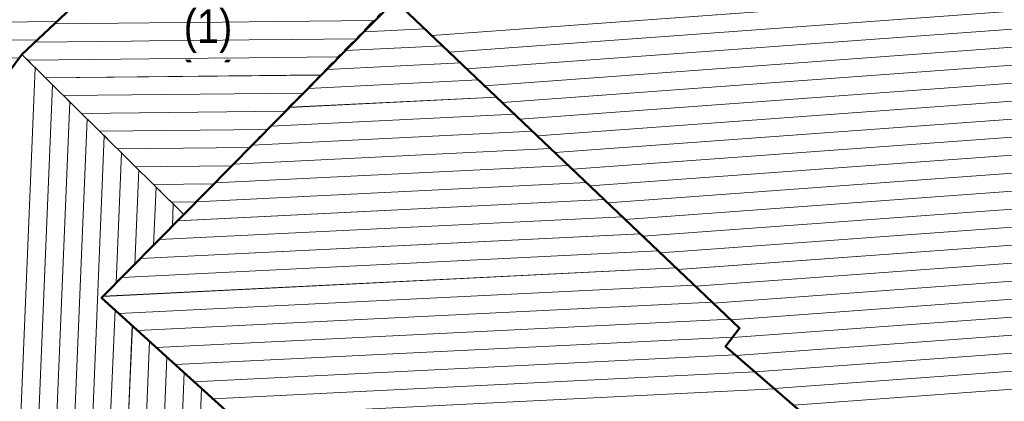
# Model space of a CAD drawing. Header units: millimetres. Extents: x 32365810 to 32368499, y 5620272 to 5622478.
# Tile 26 of 256: x 32366490 to 32366510, y 5620602 to 5620610. Entities that reach past the tile are written whole.
import ezdxf

# ---------------------------------------------------------------- set-up
doc = ezdxf.new("R2010")
doc.units = ezdxf.units.MM
for name, pattern in [('1600.1047', [0]), ('1600.2028', [0]), ('1600.2505', [0]), ('1600.8201', [0.5, 0.25, -0.125, 0, -0.125])]:
    doc.linetypes.add(name, pattern=pattern)
doc.layers.get('0').update_dxf_attribs({"color": 1, "linetype": 'CONTINUOUS'})
for name, color, linetype in [('_K_Ebene 32', 251, 'CONTINUOUS'), ('_K_Gebäude', 251, 'CONTINUOUS'), ('Ebene 32', 7, 'CONTINUOUS')]:
    doc.layers.add(name, color=color, linetype=linetype)
doc.layers.add('_K_Flurstücke_Grenzpunkte', color=251, linetype='CONTINUOUS', lineweight=50)
doc.layers.add('Flurstücke_Grenzpunkte', color=11, linetype='CONTINUOUS', transparency=0.75)
doc.layers.add('Gebäude', color=31, linetype='CONTINUOUS', transparency=0.75)
doc.styles.add('Hausnummern NRW', font='arial.ttf', dxfattribs={"width": 0.85})

# ---------------------------------------------------------------- blocks, each defined once
blk = doc.blocks.new('O948')
at = {"layer": 'Flurstücke_Grenzpunkte', "color": 7, "linetype": '1600.2028', "lineweight": 35}
for p, q in [((32365993.857, 5621970.199), (32365990.072, 5621966.63)), ((32365993.455, 5621963.29), (32365997.868, 5621967.761)), ((32365990.072, 5621966.63), (32365984.752, 5621959.464)), ((32365991.737, 5621961.55), (32365993.455, 5621963.29)), ((32366013.191, 5621942.119), (32365991.737, 5621961.55))]:
    blk.add_line(p, q, dxfattribs=at)
blk = doc.blocks.new('O957')
at = {"layer": 'Flurstücke_Grenzpunkte', "color": 7, "linetype": '1600.2028', "lineweight": 35}
for p, q in [((32365993.455, 5621963.29), (32365997.868, 5621967.761)), ((32366005.072, 5621960.914), (32365997.868, 5621967.761)), ((32365991.737, 5621961.55), (32365993.455, 5621963.29)), ((32366013.191, 5621942.119), (32365991.737, 5621961.55)), ((32366004.778, 5621960.532), (32366005.072, 5621960.914)), ((32366018.627, 5621948.566), (32366004.778, 5621960.532))]:
    blk.add_line(p, q, dxfattribs=at)
blk = doc.blocks.new('O1311')
at = {"layer": 'Flurstücke_Grenzpunkte', "color": 7, "linetype": '1600.2028', "lineweight": 35}
for p, q in [((32366005.072, 5621960.914), (32365997.868, 5621967.761)), ((32366004.778, 5621960.532), (32366005.072, 5621960.914)), ((32366018.627, 5621948.566), (32366004.778, 5621960.532))]:
    blk.add_line(p, q, dxfattribs=at)
blk = doc.blocks.new('O1660')
at = {"layer": 'Flurstücke_Grenzpunkte', "color": 7, "linetype": '1600.2028', "lineweight": 35}
for p, q in [((32365993.857, 5621970.199), (32365990.072, 5621966.63)), ((32365990.072, 5621966.63), (32365984.752, 5621959.464))]:
    blk.add_line(p, q, dxfattribs=at)
blk = doc.blocks.new('O2162')
at = {"layer": 'Gebäude', "color": 7, "linetype": '1600.2505', "lineweight": 18}
for p, q in [((32365990.072, 5621966.63), (32365984.752, 5621959.464)), ((32365993.455, 5621963.29), (32365990.072, 5621966.63)), ((32365991.737, 5621961.55), (32365993.455, 5621963.29)), ((32366013.191, 5621942.119), (32365991.737, 5621961.55))]:
    blk.add_line(p, q, dxfattribs=at)
blk = doc.blocks.new('O2312')
at = {"layer": 'Gebäude', "color": 7, "linetype": '1600.8201', "lineweight": 18}
for p, q in [((32365994.519, 5621970.944), (32365993.857, 5621970.199)), ((32365997.806, 5621967.733), (32365994.519, 5621970.944)), ((32365993.857, 5621970.199), (32365990.072, 5621966.63)), ((32365993.455, 5621963.29), (32365997.806, 5621967.733)), ((32365990.072, 5621966.63), (32365993.455, 5621963.29))]:
    blk.add_line(p, q, dxfattribs=at)
at = {"layer": 'Ebene 32', "color": 7, "lineweight": 18, "insert": (32365993.961, 5621967.119), "char_height": 0.7, "attachment_point": 5, "line_spacing_factor": 0.69, "style": 'Hausnummern NRW', "bg_fill": 2}
blk.add_mtext('(1)', dxfattribs=at)
blk = doc.blocks.new('O2375')
at = {"layer": 'Gebäude', "color": 7, "linetype": '1600.2505', "lineweight": 18}
for p, q in [((32365997.868, 5621967.761), (32366005.072, 5621960.914)), ((32366005.072, 5621960.914), (32366004.778, 5621960.532)), ((32366004.778, 5621960.532), (32366018.627, 5621948.566))]:
    blk.add_line(p, q, dxfattribs=at)
blk = doc.blocks.new('O2466')
at = {"layer": 'Gebäude', "color": 7, "linetype": '1600.2505', "lineweight": 18}
for p, q in [((32365997.868, 5621967.761), (32365993.455, 5621963.29)), ((32365997.868, 5621967.761), (32366005.072, 5621960.914)), ((32365991.737, 5621961.55), (32365993.455, 5621963.29)), ((32366013.191, 5621942.119), (32365991.737, 5621961.55)), ((32366005.072, 5621960.914), (32366004.778, 5621960.532)), ((32366004.778, 5621960.532), (32366018.627, 5621948.566))]:
    blk.add_line(p, q, dxfattribs=at)
blk = doc.blocks.new('O2906')
at = {"layer": 'Gebäude', "color": 7, "linetype": '1600.8201', "lineweight": 18}
for p, q in [((32365986.969, 5621976.942), (32365985.29, 5621974.627)), ((32365993.857, 5621970.199), (32365986.969, 5621976.942)), ((32365985.29, 5621974.627), (32365985.489, 5621973.106)), ((32365985.489, 5621973.106), (32365983.209, 5621969.802)), ((32365993.857, 5621970.199), (32365990.072, 5621966.63)), ((32365983.209, 5621969.802), (32365981.693, 5621969.712)), ((32365981.693, 5621969.712), (32365977.875, 5621964.58)), ((32365984.752, 5621959.464), (32365990.072, 5621966.63)), ((32365977.875, 5621964.58), (32365984.752, 5621959.464))]:
    blk.add_line(p, q, dxfattribs=at)
at = {"layer": 'Ebene 32', "color": 7, "lineweight": 18, "insert": (32365986.119, 5621967.791), "char_height": 0.7, "attachment_point": 8, "line_spacing_factor": 0.69, "style": 'Hausnummern NRW', "bg_fill": 2}
blk.add_mtext('(1)', dxfattribs=at)
blk = doc.blocks.new('*X1083')
at = {"color": 253, "linetype": '1600.1047', "lineweight": 18, "true_color": 0xb2b2b2}
for p, q in [((32365989.743853, 5621951.749833), (32365990.350015, 5621966.355518)), ((32365990.102981, 5621951.359604), (32365990.710565, 5621965.999552)), ((32365990.462109, 5621950.969376), (32365991.071114, 5621965.643585)), ((32365990.821236, 5621950.579147), (32365991.431664, 5621965.287618)), ((32365991.180364, 5621950.188918), (32365991.792214, 5621964.931651)), ((32365992.039925, 5621961.856804), (32365992.152763, 5621964.575685)), ((32365992.431716, 5621962.253612), (32365992.513313, 5621964.219718)), ((32365992.823507, 5621962.65042), (32365992.873862, 5621963.863751)), ((32365993.215298, 5621963.047228), (32365993.234412, 5621963.507784)), ((32365991.539491, 5621949.79869), (32365992.016679, 5621961.296693)), ((32365991.898619, 5621949.408461), (32365992.378405, 5621960.969076)), ((32365992.257747, 5621949.018232), (32365992.740131, 5621960.641459)), ((32365992.616874, 5621948.628004), (32365993.101857, 5621960.313841)), ((32365992.976002, 5621948.237775), (32365993.463584, 5621959.986224)), ((32365993.33513, 5621947.847547), (32365993.82531, 5621959.658607))]:
    blk.add_line(p, q, dxfattribs=at)
blk = doc.blocks.new('*X1130')
at = {"color": 253, "linetype": '1600.1047', "lineweight": 18, "true_color": 0xb2b2b2}
for p, q in [((32365994.781055, 5621970.688004), (32365994.28693, 5621970.682833)), ((32365995.160884, 5621970.316957), (32365993.950563, 5621970.304293)), ((32365995.540712, 5621969.945911), (32365993.566689, 5621969.925256)), ((32365995.92054, 5621969.574865), (32365993.164509, 5621969.546027)), ((32365996.300369, 5621969.203819), (32365992.762328, 5621969.166798)), ((32365996.680197, 5621968.832773), (32365992.360148, 5621968.78757)), ((32365997.060025, 5621968.461726), (32365991.957968, 5621968.408341)), ((32365997.439854, 5621968.09068), (32365991.555788, 5621968.029112)), ((32365997.792634, 5621967.719351), (32365991.153608, 5621967.649883)), ((32365997.421576, 5621967.340448), (32365990.751428, 5621967.270655)), ((32365997.050519, 5621966.961545), (32365990.349248, 5621966.891426)), ((32365996.679462, 5621966.582642), (32365990.188758, 5621966.514726)), ((32365996.308405, 5621966.203739), (32365990.564623, 5621966.143639)), ((32365995.937347, 5621965.824836), (32365990.940488, 5621965.772551)), ((32365995.56629, 5621965.445932), (32365991.316353, 5621965.401463)), ((32365995.195233, 5621965.067029), (32365991.692218, 5621965.030376)), ((32365994.824176, 5621964.688126), (32365992.068083, 5621964.659288)), ((32365994.453118, 5621964.309223), (32365992.443949, 5621964.2882)), ((32365994.082061, 5621963.93032), (32365992.819814, 5621963.917113)), ((32365993.711004, 5621963.551417), (32365993.195679, 5621963.546025))]:
    blk.add_line(p, q, dxfattribs=at)
blk = doc.blocks.new('*X1150')
at = {"color": 253, "linetype": '1600.1047', "lineweight": 18, "true_color": 0xb2b2b2}
for p, q in [((32365998.639559, 5621967.027676), (32366011.000333, 5621967.929319)), ((32365999.006963, 5621966.678479), (32366011.365034, 5621967.579926)), ((32365999.374366, 5621966.329283), (32366011.740263, 5621967.2313)), ((32365999.74177, 5621965.980087), (32366012.115521, 5621966.882677)), ((32366000.109173, 5621965.63089), (32366012.490778, 5621966.534053)), ((32366000.476576, 5621965.281694), (32366012.866036, 5621966.185429)), ((32366000.84398, 5621964.932497), (32366013.241293, 5621965.836806)), ((32366001.211383, 5621964.583301), (32366013.616551, 5621965.488182)), ((32366001.578787, 5621964.234104), (32366013.991808, 5621965.139559)), ((32366001.94619, 5621963.884908), (32366014.367066, 5621964.790935)), ((32366002.313594, 5621963.535711), (32366014.742323, 5621964.442312)), ((32366003.415804, 5621962.488122), (32366028.273735, 5621964.301357)), ((32366002.680997, 5621963.186515), (32366015.11758, 5621964.093688)), ((32366003.783207, 5621962.138925), (32366028.446242, 5621963.937944)), ((32366003.048401, 5621962.837318), (32366015.492838, 5621963.745064)), ((32366004.150611, 5621961.789729), (32366028.657824, 5621963.577381)), ((32366004.518014, 5621961.440532), (32366028.875345, 5621963.217252)), ((32366004.885418, 5621961.091336), (32366029.092866, 5621962.857122)), ((32366004.921108, 5621960.717943), (32366029.358721, 5621962.500519)), ((32366004.991978, 5621960.347116), (32366029.626695, 5621962.144069)), ((32366005.393264, 5621960.000391), (32366029.766567, 5621961.778276)), ((32366005.79455, 5621959.653666), (32366029.428782, 5621961.37764)), ((32366006.195837, 5621959.306941), (32366029.090997, 5621960.977004))]:
    blk.add_line(p, q, dxfattribs=at)
blk = doc.blocks.new('*X1174')
at = {"color": 253, "linetype": '1600.1047', "lineweight": 18, "true_color": 0xb2b2b2}
for p, q in [((32365997.222299, 5621967.106812), (32365998.490283, 5621967.169555)), ((32365996.832682, 5621966.712074), (32365998.865769, 5621966.812676)), ((32365996.443065, 5621966.317337), (32365999.241256, 5621966.455797)), ((32365996.053447, 5621965.922599), (32365999.616742, 5621966.098918)), ((32365995.66383, 5621965.527861), (32365999.992229, 5621965.742039)), ((32365995.274213, 5621965.133123), (32366000.367715, 5621965.38516)), ((32365994.884596, 5621964.738385), (32366000.743202, 5621965.028281)), ((32365994.494979, 5621964.343647), (32366001.118688, 5621964.671402)), ((32365994.105362, 5621963.948909), (32366001.494175, 5621964.314523)), ((32365993.715744, 5621963.554171), (32366001.869661, 5621963.957644)), ((32365993.326082, 5621963.159431), (32366002.245148, 5621963.600765)), ((32365992.936329, 5621962.764687), (32366002.620634, 5621963.243886)), ((32365992.546575, 5621962.369942), (32366002.996121, 5621962.887007)), ((32365992.156821, 5621961.975197), (32366003.371607, 5621962.530128)), ((32365991.767068, 5621961.580453), (32366003.747094, 5621962.17325)), ((32365992.099749, 5621961.221456), (32366004.12258, 5621961.816371)), ((32365992.492823, 5621960.865447), (32366004.498067, 5621961.459492)), ((32365992.885896, 5621960.509438), (32366004.873553, 5621961.102613)), ((32365993.27897, 5621960.15343), (32366004.93036, 5621960.729965)), ((32365993.672043, 5621959.797421), (32366004.98055, 5621960.35699)), ((32365994.065117, 5621959.441412), (32366005.391555, 5621960.001868)), ((32365994.45819, 5621959.085404), (32366005.802559, 5621959.646747))]:
    blk.add_line(p, q, dxfattribs=at)
blk = doc.blocks.new('*X1302')
at = {"color": 253, "linetype": '1600.1047', "lineweight": 18, "true_color": 0xb2b2b2}
for p, q in [((32365986.7576, 5621976.650522), (32365987.261272, 5621976.655881)), ((32365986.483493, 5621976.272584), (32365987.640239, 5621976.284892)), ((32365986.209386, 5621975.894647), (32365988.019206, 5621975.913902)), ((32365985.935279, 5621975.516709), (32365988.398173, 5621975.542913)), ((32365985.661173, 5621975.138772), (32365988.777139, 5621975.171924)), ((32365985.387066, 5621974.760834), (32365989.156106, 5621974.800934)), ((32365985.321647, 5621974.385117), (32365989.535073, 5621974.429945)), ((32365985.370644, 5621974.010617), (32365989.91404, 5621974.058956)), ((32365985.419642, 5621973.636117), (32365990.293007, 5621973.687967)), ((32365985.46864, 5621973.261617), (32365990.671974, 5621973.316977)), ((32365985.336626, 5621972.885192), (32365991.050941, 5621972.945988)), ((32365985.07592, 5621972.507397), (32365991.429908, 5621972.574999)), ((32365984.815214, 5621972.129602), (32365991.808875, 5621972.20401)), ((32365984.554508, 5621971.751807), (32365992.187842, 5621971.83302)), ((32365984.293802, 5621971.374012), (32365992.566809, 5621971.462031)), ((32365984.033096, 5621970.996217), (32365992.945776, 5621971.091042)), ((32365983.77239, 5621970.618422), (32365993.324743, 5621970.720053)), ((32365983.511684, 5621970.240627), (32365993.70371, 5621970.349063)), ((32365983.250978, 5621969.862832), (32365993.617454, 5621969.973124)), ((32365981.512451, 5621969.469314), (32365993.215197, 5621969.593823)), ((32365981.231225, 5621969.091301), (32365992.812941, 5621969.214522)), ((32365980.949998, 5621968.713287), (32365992.410684, 5621968.835222)), ((32365980.668772, 5621968.335274), (32365992.008427, 5621968.455921)), ((32365980.387545, 5621967.957261), (32365991.606171, 5621968.07662)), ((32365980.106318, 5621967.579247), (32365991.203914, 5621967.697319)), ((32365979.825092, 5621967.201234), (32365990.801657, 5621967.318018)), ((32365979.543865, 5621966.823221), (32365990.399401, 5621966.938717)), ((32365979.262639, 5621966.445207), (32365990.019777, 5621966.559656)), ((32365978.981412, 5621966.067194), (32365989.739147, 5621966.18165)), ((32365978.700186, 5621965.689181), (32365989.458517, 5621965.803643)), ((32365978.418959, 5621965.311168), (32365989.177886, 5621965.425636)), ((32365978.137732, 5621964.933154), (32365988.897256, 5621965.047629)), ((32365977.907684, 5621964.555685), (32365988.616626, 5621964.669622)), ((32365978.404685, 5621964.185952), (32365988.335995, 5621964.291615)), ((32365978.901686, 5621963.816219), (32365988.055365, 5621963.913608)), ((32365979.398687, 5621963.446485), (32365987.774735, 5621963.535601)), ((32365979.895688, 5621963.076752), (32365987.494104, 5621963.157594)), ((32365980.392689, 5621962.707018), (32365987.213474, 5621962.779587)), ((32365980.88969, 5621962.337285), (32365986.932844, 5621962.40158)), ((32365981.386691, 5621961.967551), (32365986.652213, 5621962.023573)), ((32365981.883692, 5621961.597818), (32365986.371583, 5621961.645566)), ((32365982.380693, 5621961.228084), (32365986.090953, 5621961.267559)), ((32365982.877693, 5621960.858351), (32365985.810322, 5621960.889552)), ((32365983.374694, 5621960.488617), (32365985.529692, 5621960.511545)), ((32365983.871695, 5621960.118884), (32365985.249062, 5621960.133538)), ((32365984.368696, 5621959.749151), (32365984.968431, 5621959.755531))]:
    blk.add_line(p, q, dxfattribs=at)

msp = doc.modelspace()

# ---------------------------------------------------------------- linework, layer by layer
at = {"layer": '_K_Flurstücke_Grenzpunkte', "linetype": '1600.2028', "lineweight": 35}
for p, q in [((32366504.897, 5620603.168), (32366497.693, 5620610.015)), ((32366504.603, 5620602.786), (32366504.897, 5620603.168)), ((32366518.452, 5620590.82), (32366504.603, 5620602.786))]:
    msp.add_line(p, q, dxfattribs=at)
at = {"layer": '_K_Flurstücke_Grenzpunkte', "linetype": '1600.2028'}
msp.add_lwpolyline([(32366493.28, 5620605.544), (32366497.693, 5620610.015), (32366504.897, 5620603.168), (32366504.603, 5620602.786), (32366518.452, 5620590.82), (32366513.016, 5620584.373), (32366491.562, 5620603.804)], close=True, dxfattribs=at)
at = {"layer": '_K_Gebäude', "linetype": '1600.1047', "lineweight": 18}
for p, q in [((32366498.465, 5620609.281), (32366510.826, 5620610.183)), ((32366498.832, 5620608.932), (32366511.19, 5620609.834)), ((32366479.651, 5620609.455), (32366490.627, 5620609.572)), ((32366497.247, 5620609.594), (32366490.577, 5620609.524)), ((32366497.048, 5620609.36), (32366498.316, 5620609.423)), ((32366499.2, 5620608.583), (32366511.566, 5620609.485)), ((32366479.369, 5620609.077), (32366490.225, 5620609.192)), ((32366496.876, 5620609.215), (32366490.175, 5620609.145)), ((32366499.567, 5620608.234), (32366511.941, 5620609.136)), ((32366496.658, 5620608.966), (32366498.691, 5620609.066)), ((32366496.505, 5620608.836), (32366490.014, 5620608.768)), ((32366499.935, 5620607.885), (32366512.316, 5620608.788)), ((32366489.569, 5620594.003), (32366490.175, 5620608.609)), ((32366496.268, 5620608.571), (32366499.067, 5620608.709)), ((32366496.134, 5620608.457), (32366490.39, 5620608.397)), ((32366495.879, 5620608.176), (32366499.442, 5620608.353)), ((32366500.302, 5620607.535), (32366512.691, 5620608.439)), ((32366489.928, 5620593.613), (32366490.536, 5620608.253)), ((32366490.288, 5620593.223), (32366490.897, 5620607.897)), ((32366495.763, 5620608.078), (32366490.766, 5620608.026)), ((32366495.489, 5620607.782), (32366499.818, 5620607.996)), ((32366500.669, 5620607.186), (32366513.067, 5620608.09)), ((32366495.392, 5620607.7), (32366491.142, 5620607.655)), ((32366501.037, 5620606.837), (32366513.442, 5620607.742)), ((32366490.647, 5620592.833), (32366491.257, 5620607.541)), ((32366495.1, 5620607.387), (32366500.193, 5620607.639)), ((32366495.021, 5620607.321), (32366491.518, 5620607.284)), ((32366494.71, 5620606.992), (32366500.569, 5620607.282)), ((32366501.404, 5620606.488), (32366513.817, 5620607.393)), ((32366491.006, 5620592.443), (32366491.618, 5620607.185)), ((32366494.65, 5620606.942), (32366491.894, 5620606.913)), ((32366494.32, 5620606.597), (32366500.944, 5620606.925)), ((32366501.772, 5620606.139), (32366514.192, 5620607.045)), ((32366491.865, 5620604.11), (32366491.978, 5620606.829)), ((32366502.139, 5620605.789), (32366514.568, 5620606.696)), ((32366492.257, 5620604.507), (32366492.339, 5620606.473)), ((32366494.279, 5620606.563), (32366492.269, 5620606.542)), ((32366493.931, 5620606.203), (32366501.32, 5620606.568)), ((32366503.241, 5620604.742), (32366528.099, 5620606.555)), ((32366502.506, 5620605.44), (32366514.943, 5620606.347)), ((32366493.907, 5620606.184), (32366492.645, 5620606.171)), ((32366492.649, 5620604.904), (32366492.699, 5620606.117)), ((32366493.541, 5620605.808), (32366501.695, 5620606.211)), ((32366503.609, 5620604.393), (32366528.272, 5620606.192)), ((32366493.152, 5620605.413), (32366502.071, 5620605.854)), ((32366502.874, 5620605.091), (32366515.318, 5620605.999)), ((32366493.536, 5620605.805), (32366493.021, 5620605.8)), ((32366493.041, 5620605.301), (32366493.06, 5620605.761)), ((32366503.976, 5620604.043), (32366528.483, 5620605.831)), ((32366492.762, 5620605.018), (32366502.446, 5620605.498)), ((32366504.343, 5620603.694), (32366528.701, 5620605.471)), ((32366492.372, 5620604.624), (32366502.822, 5620605.141)), ((32366504.711, 5620603.345), (32366528.918, 5620605.111)), ((32366491.982, 5620604.229), (32366503.197, 5620604.784)), ((32366504.747, 5620602.972), (32366529.184, 5620604.754)), ((32366491.592, 5620603.834), (32366503.573, 5620604.427)), ((32366504.817, 5620602.601), (32366529.452, 5620604.398)), ((32366491.925, 5620603.475), (32366503.948, 5620604.07)), ((32366505.219, 5620602.254), (32366529.592, 5620604.032)), ((32366492.318, 5620603.119), (32366504.323, 5620603.713)), ((32366505.62, 5620601.907), (32366529.254, 5620603.631)), ((32366491.365, 5620592.052), (32366491.842, 5620603.55)), ((32366491.724, 5620591.662), (32366492.204, 5620603.223)), ((32366492.711, 5620602.763), (32366504.699, 5620603.356)), ((32366506.021, 5620601.561), (32366528.916, 5620603.231)), ((32366493.104, 5620602.407), (32366504.756, 5620602.984)), ((32366492.083, 5620591.272), (32366492.566, 5620602.895)), ((32366492.442, 5620590.882), (32366492.927, 5620602.568)), ((32366493.497, 5620602.051), (32366504.806, 5620602.611)), ((32366492.801, 5620590.491), (32366493.289, 5620602.24)), ((32366493.891, 5620601.695), (32366505.217, 5620602.256)), ((32366493.161, 5620590.101), (32366493.651, 5620601.912)), ((32366494.284, 5620601.339), (32366505.628, 5620601.9))]:
    msp.add_line(p, q, dxfattribs=at)
at = {"layer": '_K_Gebäude', "linetype": '1600.2505', "lineweight": -2}
msp.add_lwpolyline([(32366511.191, 5620609.833), (32366507.784, 5620613.097), (32366503.582, 5620617.122), (32366497.225, 5620610.46), (32366497.693, 5620610.015), (32366504.897, 5620603.168), (32366504.603, 5620602.786), (32366518.452, 5620590.82)], dxfattribs=at)

# ---------------------------------------------------------------- next in the draw order: texts
at = {"layer": '_K_Ebene 32', "lineweight": 18, "insert": (32366493.786, 5620609.373), "char_height": 1, "attachment_point": 5, "line_spacing_factor": 0.69, "style": 'Hausnummern NRW', "bg_fill": 2}
msp.add_mtext('(1)', dxfattribs=at)

# ---------------------------------------------------------------- next in the draw order: linework, layer by layer
at = {"layer": '_K_Flurstücke_Grenzpunkte', "linetype": '1600.2028'}
for points in [[(32366477.7, 5620606.834), (32366471.624, 5620611.356), (32366461.174, 5620619.132), (32366471.934, 5620633.356), (32366478.285, 5620627.125), (32366478.838, 5620626.339), (32366479.164, 5620626.665), (32366479.498, 5620626.338), (32366484.325, 5620621.613), (32366486.794, 5620619.196), (32366493.682, 5620612.453), (32366489.897, 5620608.884), (32366484.577, 5620601.718)], [(32366489.897, 5620608.884), (32366493.682, 5620612.453), (32366494.344, 5620613.198), (32366497.225, 5620610.46), (32366497.693, 5620610.015), (32366493.28, 5620605.544), (32366491.562, 5620603.804), (32366513.016, 5620584.373), (32366506.043, 5620576.103), (32366483.63, 5620600.457), (32366484.577, 5620601.718)]]:
    msp.add_lwpolyline(points, close=True, dxfattribs=at)
at = {"layer": '_K_Gebäude', "linetype": '1600.8201', "lineweight": 18}
for points in [[(32366477.7, 5620606.834), (32366484.577, 5620601.718), (32366489.897, 5620608.884), (32366493.682, 5620612.453), (32366486.794, 5620619.196), (32366485.115, 5620616.881), (32366485.314, 5620615.36), (32366483.034, 5620612.056), (32366481.518, 5620611.966)], [(32366497.631, 5620609.987), (32366494.344, 5620613.198), (32366493.682, 5620612.453), (32366489.897, 5620608.884), (32366493.28, 5620605.544)]]:
    msp.add_lwpolyline(points, close=True, dxfattribs=at)
at = {"layer": '_K_Gebäude', "linetype": '1600.2505', "lineweight": -2}
for points in [[(32366493.28, 5620605.544), (32366497.693, 5620610.015), (32366504.897, 5620603.168), (32366504.603, 5620602.786), (32366518.452, 5620590.82), (32366513.016, 5620584.373), (32366491.562, 5620603.804)], [(32366493.28, 5620605.544), (32366489.897, 5620608.884), (32366484.577, 5620601.718), (32366483.63, 5620600.457), (32366506.043, 5620576.103), (32366513.016, 5620584.373), (32366491.562, 5620603.804)]]:
    msp.add_lwpolyline(points, close=True, dxfattribs=at)

# ---------------------------------------------------------------- next in the draw order: block references
at = {"layer": 'Flurstücke_Grenzpunkte', "color": 7, "true_color": 0xffffff}
msp.add_blockref('O948', (499.825, -1357.746), dxfattribs=at)

# ---------------------------------------------------------------- next in the draw order: block references
msp.add_blockref('O957', (499.825, -1357.746), dxfattribs=at)

# ---------------------------------------------------------------- next in the draw order: block references
for name in ['O1660', 'O1311']:
    msp.add_blockref(name, (499.825, -1357.746), dxfattribs=at)

# ---------------------------------------------------------------- next in the draw order: block references
at = {"layer": 'Gebäude', "color": 7, "true_color": 0xffffff}
msp.add_blockref('O2162', (499.825, -1357.746), dxfattribs=at)

# ---------------------------------------------------------------- next in the draw order: block references
msp.add_blockref('O2312', (499.825, -1357.746), dxfattribs=at)

# ---------------------------------------------------------------- next in the draw order: block references
msp.add_blockref('O2375', (499.825, -1357.746), dxfattribs=at)

# ---------------------------------------------------------------- next in the draw order: block references
msp.add_blockref('O2466', (499.825, -1357.746), dxfattribs=at)

# ---------------------------------------------------------------- next in the draw order: block references
for name in ['*X1150', 'O2906']:
    msp.add_blockref(name, (499.825, -1357.746), dxfattribs=at)

# ---------------------------------------------------------------- next in the draw order: block references
for name in ['*X1302', '*X1130', '*X1174', '*X1083']:
    msp.add_blockref(name, (499.825, -1357.746), dxfattribs=at)

doc.saveas('drawing.dxf')
